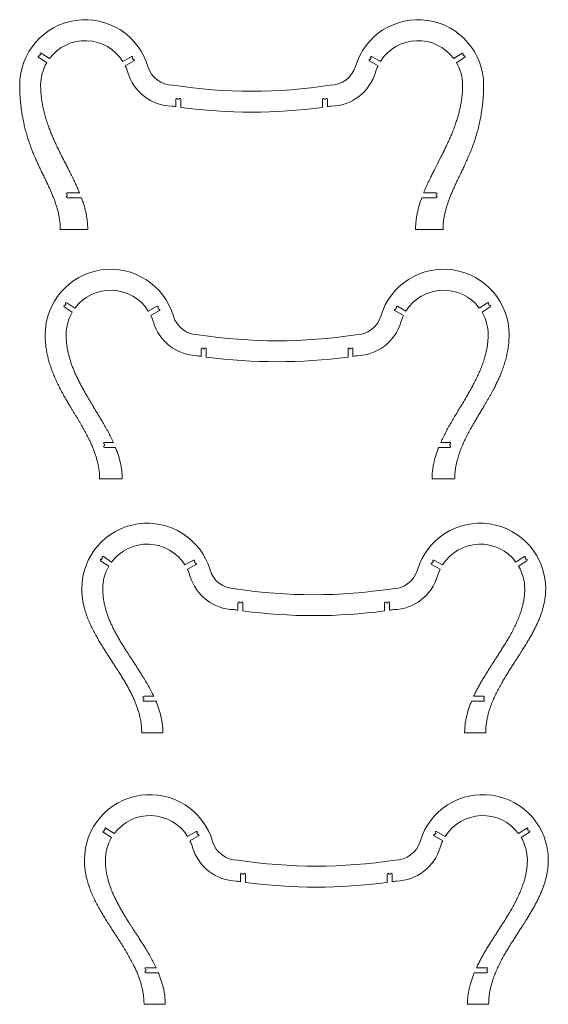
# Model space of a CAD drawing. Header units: millimetres. Extents: x -1732 to 2148, y -3588 to 3891.
# Tile 4 of 4: x 98 to 2115, y 134 to 3891. Entities that reach past the tile are written whole.
import ezdxf

# ---------------------------------------------------------------- set-up
doc = ezdxf.new("R2010")
doc.units = ezdxf.units.MM

msp = doc.modelspace()

# ---------------------------------------------------------------- linework, layer by layer
at = {"color": 7, "linetype": 'Continuous', "lineweight": 15}
for p, q in [((176.7, 3757.9), (173.2, 3752.6)), ((211.5, 3742.4), (180.2, 3763.2)), ((1786.1, 3763.2), (1754.7, 3742.4)), ((1793.1, 3752.6), (1789.6, 3757.9)), ((169.7, 3747.3), (201, 3726.6)), ((524.3, 3749.7), (491.4, 3731.4)), ((500.7, 3714.8), (533.5, 3733.1)), ((530.5, 3738.6), (527.4, 3744.2)), ((1432.7, 3733.1), (1465.5, 3714.8)), ((1438.8, 3744.2), (1435.8, 3738.6)), ((1474.8, 3731.4), (1441.9, 3749.7)), ((1765.2, 3726.6), (1796.6, 3747.3)), ((693.6, 3587.4), (693.6, 3558.5)), ((706.3, 3587.4), (699.9, 3587.4)), ((712.6, 3555.9), (712.6, 3587.4)), ((1253.6, 3587.4), (1253.6, 3555.9)), ((1266.3, 3587.4), (1259.9, 3587.4)), ((1272.6, 3558.5), (1272.6, 3587.4)), ((326.2, 3230.2), (278.5, 3230.2)), ((278.5, 3223.9), (278.5, 3217.5)), ((278.5, 3211.2), (333.6, 3211.2)), ((1632.5, 3211.2), (1687.7, 3211.2)), ((1687.7, 3230.2), (1639.8, 3230.2)), ((1687.7, 3217.5), (1687.7, 3223.9)), ((252.8, 3090.7), (357.4, 3090.7)), ((1608.8, 3090.7), (1713.5, 3090.7)), ((266.9, 2795.1), (298.3, 2774.4)), ((273.9, 2805.7), (270.4, 2800.4)), ((308.7, 2790.2), (277.4, 2811)), ((621.6, 2797.5), (588.7, 2779.2)), ((598, 2762.6), (630.8, 2780.9)), ((627.7, 2786.4), (624.6, 2792)), ((1530, 2780.9), (1562.8, 2762.6)), ((1536.1, 2792), (1533, 2786.4)), ((1572, 2779.2), (1539.2, 2797.5)), ((1883.3, 2811), (1852, 2790.2)), ((1862.5, 2774.4), (1893.8, 2795.1)), ((1890.3, 2800.4), (1886.8, 2805.7)), ((790.9, 2635.2), (790.9, 2606.3)), ((803.5, 2635.2), (797.2, 2635.2)), ((809.9, 2603.7), (809.9, 2635.2)), ((1350.9, 2635.2), (1350.9, 2603.7)), ((1363.5, 2635.2), (1357.2, 2635.2)), ((1369.9, 2606.3), (1369.9, 2635.2)), ((455.3, 2278), (421.3, 2278)), ((421.3, 2271.7), (421.3, 2265.3)), ((421.3, 2259), (463.4, 2259)), ((1697.1, 2259), (1739.4, 2259)), ((1739.4, 2278), (1705.2, 2278)), ((1739.4, 2265.3), (1739.4, 2271.7)), ((402.8, 2138.5), (489.2, 2138.5)), ((1671.6, 2138.5), (1758, 2138.5)), ((448.5, 1821.5), (417.2, 1842.2)), ((2023.1, 1842.2), (1991.7, 1821.5)), ((406.7, 1826.4), (438, 1805.6)), ((413.7, 1837), (410.2, 1831.7)), ((761.3, 1828.8), (728.5, 1810.5)), ((737.7, 1793.9), (770.5, 1812.2)), ((767.5, 1817.7), (764.4, 1823.2)), ((1669.7, 1812.2), (1702.5, 1793.9)), ((1675.8, 1823.2), (1672.8, 1817.7)), ((1711.8, 1810.5), (1678.9, 1828.8)), ((2002.2, 1805.6), (2033.6, 1826.4)), ((2030.1, 1831.7), (2026.6, 1837)), ((930.6, 1666.5), (930.6, 1637.6)), ((943.3, 1666.5), (936.9, 1666.5)), ((949.6, 1634.9), (949.6, 1666.5)), ((1490.6, 1666.5), (1490.6, 1634.9)), ((1503.3, 1666.5), (1496.9, 1666.5)), ((1509.6, 1637.6), (1509.6, 1666.5)), ((609.4, 1309.3), (571.4, 1309.3)), ((571.4, 1302.9), (571.4, 1296.6)), ((571.4, 1290.3), (617.8, 1290.3)), ((1822.1, 1290.3), (1868.8, 1290.3)), ((1868.8, 1309.3), (1830.5, 1309.3)), ((1868.8, 1296.6), (1868.8, 1302.9)), ((563.7, 1169.8), (644.3, 1169.8)), ((1796, 1169.8), (1876.5, 1169.8)), ((416.6, 790.8), (447.9, 770)), ((423.6, 801.3), (420.1, 796.1)), ((458.4, 785.9), (427.1, 806.6)), ((771.3, 793.2), (738.4, 774.9)), ((1721.7, 774.9), (1688.9, 793.2)), ((2033, 806.6), (2001.7, 785.9)), ((2012.2, 770), (2043.5, 790.8)), ((2040, 796.1), (2036.5, 801.3)), ((747.6, 758.3), (780.5, 776.5)), ((777.4, 782.1), (774.3, 787.6)), ((1679.6, 776.5), (1712.5, 758.3)), ((1685.8, 787.6), (1682.7, 782.1)), ((940.6, 630.9), (940.6, 601.9)), ((953.2, 630.9), (946.9, 630.9)), ((959.6, 599.3), (959.6, 630.9)), ((1500.6, 630.9), (1500.6, 599.3)), ((1513.2, 630.9), (1506.9, 630.9)), ((1519.6, 601.9), (1519.6, 630.9)), ((618.5, 273.6), (578.7, 273.6)), ((578.7, 267.3), (578.7, 261)), ((1881.4, 273.6), (1841.3, 273.6)), ((1881.4, 261), (1881.4, 267.3)), ((578.7, 254.6), (626.9, 254.6)), ((1833, 254.6), (1881.4, 254.6)), ((572.4, 134.1), (653.3, 134.1)), ((1806.8, 134.1), (1887.7, 134.1))]:
    msp.add_line(p, q, dxfattribs=at)
for centre, radius, start, end in [((347.7, 3640.7), 250, 16.6015, 180), ((1618.5, 3640.7), 250, 0, 163.3985), ((347.7, 3640.7), 170, 32.2638, 143.2544), ((1618.5, 3640.7), 170, 36.7456, 147.7362), ((178.4, 3760.5), 3.17, 56.4578, 236.4578), ((1787.8, 3760.5), 3.17, 303.5422, 123.5422), ((171.4, 3750), 3.17, 56.4578, 236.4578), ((347.7, 3640.7), 170, 149.6613, 180), ((525.8, 3746.9), 3.17, 299.0603, 119.0603), ((532, 3735.9), 3.17, 299.0603, 119.0603), ((1434.2, 3735.9), 3.17, 60.9397, 240.9397), ((1440.4, 3746.9), 3.17, 60.9397, 240.9397), ((1618.5, 3640.7), 170, 0, 30.3387), ((1794.8, 3750), 3.17, 303.5422, 123.5422), ((347.7, 3640.7), 170, 16.6015, 25.8568), ((683.1, 3740.7), 180, 196.6015, 268.4002), ((683.1, 3740.7), 100, 196.6015, 269.5912), ((1283.1, 3740.7), 100, 270, 343.3985), ((1283.1, 3740.7), 180, 271.5998, 343.3985), ((1618.5, 3640.7), 170, 154.1432, 163.3985), ((682.3, 3630.7), 10, 81.2428, 89.5912), ((983.1, 5583.3), 1965.6, 261.2428, 278.779), ((696.8, 3587.4), 3.17, 0, 180), ((709.4, 3587.4), 3.17, 0, 180), ((1256.8, 3587.4), 3.17, 0, 180), ((1269.4, 3587.4), 3.17, 0, 180), ((983.1, 5583.5), 2045.6, 261.4246, 261.8641), ((983.1, 5583.5), 2045.6, 262.4013, 277.5987), ((983.1, 5583.5), 2045.6, 278.1359, 278.5754), ((278.5, 3227), 3.17, 90, 270), ((278.5, 3214.4), 3.17, 90, 270), ((1687.7, 3227), 3.17, 270, 90), ((1687.7, 3214.4), 3.17, 270, 90), ((445, 2688.5), 250, 16.6015, 180), ((1715.8, 2688.5), 250, 0, 163.3985), ((445, 2688.5), 170, 32.2638, 143.2544), ((1715.8, 2688.5), 170, 36.7456, 147.7362), ((268.7, 2797.8), 3.17, 56.4578, 236.4578), ((275.7, 2808.3), 3.17, 56.4578, 236.4578), ((623.1, 2794.7), 3.17, 299.0603, 119.0603), ((629.3, 2783.7), 3.17, 299.0603, 119.0603), ((1531.5, 2783.7), 3.17, 60.9397, 240.9397), ((1537.6, 2794.7), 3.17, 60.9397, 240.9397), ((1885.1, 2808.3), 3.17, 303.5422, 123.5422), ((1892.1, 2797.8), 3.17, 303.5422, 123.5422), ((445, 2688.5), 170, 149.6613, 180), ((445, 2688.5), 170, 16.6015, 25.8568), ((780.4, 2788.5), 100, 196.6015, 269.5912), ((1380.4, 2788.5), 100, 270, 343.3985), ((1715.8, 2688.5), 170, 154.1432, 163.3985), ((1715.8, 2688.5), 170, 0, 30.3387), ((780.4, 2788.5), 180, 196.6015, 268.4002), ((1380.4, 2788.5), 180, 271.5998, 343.3985), ((779.6, 2678.5), 10, 81.2428, 89.5912), ((1080.4, 4631.1), 1965.6, 261.2428, 278.779), ((794, 2635.2), 3.17, 0, 180), ((806.7, 2635.2), 3.17, 0, 180), ((1354, 2635.2), 3.17, 0, 180), ((1366.7, 2635.2), 3.17, 0, 180), ((1080.4, 4631.3), 2045.6, 261.4246, 261.8641), ((1080.4, 4631.3), 2045.6, 262.4013, 277.5987), ((1080.4, 4631.3), 2045.6, 278.1359, 278.5754), ((421.3, 2274.8), 3.17, 90, 270), ((421.3, 2262.2), 3.17, 90, 270), ((1739.4, 2274.8), 3.17, 270, 90), ((1739.4, 2262.2), 3.17, 270, 90), ((584.7, 1719.8), 250, 16.6015, 180), ((1855.5, 1719.8), 250, 0, 163.3985), ((584.7, 1719.8), 170, 32.2638, 143.2544), ((1855.5, 1719.8), 170, 36.7456, 147.7362), ((415.4, 1839.6), 3.17, 56.4578, 236.4578), ((2024.8, 1839.6), 3.17, 303.5422, 123.5422), ((408.4, 1829), 3.17, 56.4578, 236.4578), ((584.7, 1719.8), 170, 149.6613, 180), ((762.8, 1826), 3.17, 299.0603, 119.0603), ((769, 1814.9), 3.17, 299.0603, 119.0603), ((1671.2, 1814.9), 3.17, 60.9397, 240.9397), ((1677.4, 1826), 3.17, 60.9397, 240.9397), ((1855.5, 1719.8), 170, 0, 30.3387), ((2031.8, 1829), 3.17, 303.5422, 123.5422), ((584.7, 1719.8), 170, 16.6015, 25.8568), ((920.1, 1819.8), 180, 196.6015, 268.4002), ((920.1, 1819.8), 100, 196.6015, 269.5912), ((1520.1, 1819.8), 100, 270, 343.3985), ((1520.1, 1819.8), 180, 271.5998, 343.3985), ((1855.5, 1719.8), 170, 154.1432, 163.3985), ((919.3, 1709.8), 10, 81.2428, 89.5912), ((1220.1, 3662.4), 1965.6, 261.2428, 278.779), ((933.8, 1666.5), 3.17, 0, 180), ((946.4, 1666.5), 3.17, 0, 180), ((1493.8, 1666.5), 3.17, 0, 180), ((1506.4, 1666.5), 3.17, 0, 180), ((1220.1, 3662.6), 2045.6, 261.4246, 261.8641), ((1220.1, 3662.6), 2045.6, 262.4013, 277.5987), ((1220.1, 3662.6), 2045.6, 278.1359, 278.5754), ((571.4, 1306.1), 3.17, 90, 270), ((571.4, 1293.4), 3.17, 90, 270), ((1868.8, 1306.1), 3.17, 270, 90), ((1868.8, 1293.4), 3.17, 270, 90), ((594.7, 684.1), 250, 16.6015, 180), ((1865.5, 684.1), 250, 0, 163.3985), ((594.7, 684.1), 170, 32.2638, 143.2544), ((1865.5, 684.1), 170, 36.7456, 147.7362), ((418.4, 793.4), 3.17, 56.4578, 236.4578), ((425.4, 804), 3.17, 56.4578, 236.4578), ((772.8, 790.4), 3.17, 299.0603, 119.0603), ((1687.3, 790.4), 3.17, 60.9397, 240.9397), ((2034.8, 804), 3.17, 303.5422, 123.5422), ((2041.8, 793.4), 3.17, 303.5422, 123.5422), ((594.7, 684.1), 170, 149.6613, 180), ((594.7, 684.1), 170, 16.6015, 25.8568), ((779, 779.3), 3.17, 299.0603, 119.0603), ((930.1, 784.1), 100, 196.6015, 269.5912), ((1530.1, 784.1), 100, 270, 343.3985), ((1681.2, 779.3), 3.17, 60.9397, 240.9397), ((1865.5, 684.1), 170, 154.1432, 163.3985), ((1865.5, 684.1), 170, 0, 30.3387), ((930.1, 784.1), 180, 196.6015, 268.4002), ((1530.1, 784.1), 180, 271.5998, 343.3985), ((929.3, 674.2), 10, 81.2428, 89.5912), ((1230.1, 2626.8), 1965.6, 261.2428, 278.779), ((1230.1, 2627), 2045.6, 261.4246, 261.8641), ((943.7, 630.9), 3.17, 0, 180), ((956.4, 630.9), 3.17, 0, 180), ((1503.7, 630.9), 3.17, 0, 180), ((1516.4, 630.9), 3.17, 0, 180), ((1230.1, 2627), 2045.6, 278.1359, 278.5754), ((1230.1, 2627), 2045.6, 262.4013, 277.5987), ((578.7, 270.5), 3.17, 90, 270), ((1881.4, 270.5), 3.17, 270, 90), ((578.7, 257.8), 3.17, 90, 270), ((1881.4, 257.8), 3.17, 270, 90)]:
    msp.add_arc(centre, radius, start, end, dxfattribs=at)
for points, knots in [([(97.7, 3640.7), (97.8, 3632.7), (98, 3616.7), (99.4, 3592.7), (101.5, 3568.7), (104.5, 3544.8), (108.4, 3521.1), (112.8, 3498.6), (117.7, 3477.4), (123, 3457.5), (128.9, 3437.8), (135.4, 3418.2), (142.5, 3398.9), (150.1, 3379.7), (157.5, 3362.4), (164.4, 3347.1), (170.6, 3333.5), (175.5, 3323.3), (178.8, 3316.3), (180.6, 3312.7), (182.3, 3309), (184, 3305.6), (185.4, 3302.7), (186.7, 3300), (187.9, 3297.4), (189.3, 3294.6), (190.6, 3291.9), (191.7, 3289.6), (193.1, 3286.8), (194.7, 3283.5), (196.6, 3279.4), (198.6, 3275.3), (200.5, 3271.2), (202.4, 3267.3), (204.3, 3263.3), (206.1, 3259.4), (208.4, 3254.5), (210.9, 3249), (213.8, 3242.6), (216.6, 3236.3), (220.3, 3227.6), (224.9, 3216.6), (230.1, 3203.1), (235, 3189.5), (239.4, 3175.8), (243.6, 3160.8), (247.4, 3144.4), (250.4, 3126.7), (252.4, 3108.7), (252.6, 3096.7), (252.8, 3090.7)], [0, 0, 0, 0, 0.04147, 0.083257, 0.124995, 0.166687, 0.208404, 0.250006, 0.285762, 0.321396, 0.357081, 0.392803, 0.428498, 0.46422, 0.500008, 0.52597, 0.551855, 0.577549, 0.584629, 0.592045, 0.598682, 0.605686, 0.611712, 0.615715, 0.620861, 0.626815, 0.631979, 0.636432, 0.640173, 0.648109, 0.655493, 0.663708, 0.671679, 0.679227, 0.68635, 0.694257, 0.702137, 0.713999, 0.726095, 0.738297, 0.750012, 0.77521, 0.800268, 0.825226, 0.850137, 0.875017, 0.906264, 0.937511, 0.968756, 1, 1, 1, 1]), ([(326.2, 3230.2), (325.9, 3230.9), (323.1, 3237.9), (317.4, 3251), (308.9, 3269.6), (300, 3287.9), (293.4, 3301.2), (289.1, 3309.8), (287.3, 3313.4), (285.5, 3316.8), (283.8, 3320.2), (282.2, 3323.3), (280.7, 3326.2), (279.4, 3328.7), (278.2, 3331), (277.1, 3333.2), (275.9, 3335.5), (274.3, 3338.7), (272.5, 3342.3), (270.5, 3346), (268.7, 3349.7), (266.8, 3353.4), (264.9, 3357), (263.2, 3360.4), (259.3, 3368), (253.3, 3380), (245.2, 3396.4), (237.3, 3412.8), (229.7, 3429.4), (222.4, 3446.2), (215.4, 3463.2), (208.9, 3480.2), (202.5, 3498.4), (196.5, 3517.4), (191, 3537.6), (186.3, 3557.9), (182.5, 3578.7), (179.8, 3599.5), (178, 3620.2), (177.8, 3633.9), (177.7, 3640.7)], [0, 0, 0, 0, 0.005124, 0.051383, 0.09762, 0.143828, 0.189891, 0.199194, 0.208866, 0.217365, 0.225688, 0.234751, 0.241086, 0.247739, 0.254254, 0.258503, 0.264325, 0.271721, 0.282954, 0.291806, 0.300724, 0.310683, 0.320007, 0.328697, 0.336753, 0.378207, 0.419661, 0.461115, 0.502569, 0.544026, 0.585481, 0.627644, 0.668389, 0.716307, 0.763363, 0.810878, 0.858607, 0.906636, 0.953723, 1, 1, 1, 1]), ([(1788.5, 3640.7), (1788.4, 3634.8), (1788.3, 3622.8), (1786.9, 3604.8), (1784.7, 3586.5), (1781.7, 3568.3), (1778, 3550.2), (1773.6, 3532.6), (1768.6, 3514.9), (1762.8, 3497), (1756.2, 3478.3), (1748.7, 3459.3), (1740.8, 3440.4), (1732.7, 3422.5), (1724.8, 3405.5), (1719, 3393.5), (1715.1, 3385.7), (1713.3, 3382.1), (1711.5, 3378.5), (1709.7, 3374.9), (1707.9, 3371.4), (1706.1, 3367.6), (1704, 3363.6), (1701.8, 3359.2), (1699.2, 3354.1), (1696.7, 3349.1), (1693.9, 3343.7), (1691.2, 3338.4), (1688.4, 3332.9), (1685.7, 3327.7), (1681.3, 3318.9), (1675, 3306.6), (1667.9, 3292.2), (1661.5, 3279.1), (1656.1, 3267.5), (1650.7, 3255.8), (1645.6, 3244.1), (1642, 3235.5), (1640.1, 3230.9), (1639.8, 3230.2)], [0, 0, 0, 0, 0.040327, 0.081341, 0.123132, 0.165787, 0.20675, 0.248686, 0.289546, 0.331584, 0.377273, 0.424261, 0.470609, 0.516951, 0.557721, 0.598429, 0.607661, 0.617116, 0.626154, 0.634911, 0.644002, 0.653427, 0.663185, 0.674601, 0.687464, 0.701771, 0.712905, 0.728832, 0.742182, 0.755225, 0.768843, 0.808914, 0.849479, 0.878346, 0.90743, 0.936796, 0.965884, 0.994784, 1, 1, 1, 1]), ([(1713.5, 3090.7), (1713.5, 3095.5), (1713.7, 3105.1), (1715, 3119.4), (1716.9, 3133.7), (1719.6, 3147.9), (1723, 3162.2), (1727, 3176.5), (1731.6, 3190.9), (1736.7, 3205.2), (1742.2, 3219.3), (1748.1, 3233.3), (1754.2, 3247.1), (1760.5, 3260.8), (1767.5, 3275.6), (1775.2, 3291.7), (1783.6, 3309), (1791.9, 3326.4), (1799.9, 3343.5), (1808.4, 3362.4), (1817.1, 3383), (1825.9, 3405.3), (1833.9, 3428), (1841.2, 3450.9), (1847.5, 3474.1), (1853.1, 3497.5), (1857.8, 3521.1), (1861.6, 3544.8), (1864.7, 3568.7), (1866.8, 3592.7), (1868.2, 3616.7), (1868.4, 3632.7), (1868.5, 3640.7)], [0, 0, 0, 0, 0.024951, 0.049895, 0.074868, 0.09989, 0.124991, 0.151139, 0.177302, 0.203482, 0.229713, 0.25599, 0.282416, 0.308528, 0.334324, 0.367147, 0.40147, 0.43436, 0.467102, 0.499998, 0.541801, 0.583421, 0.624997, 0.666743, 0.708297, 0.749996, 0.791598, 0.833316, 0.875005, 0.916747, 0.958539, 1, 1, 1, 1]), ([(357.4, 3090.7), (357.3, 3096.6), (357.1, 3108.3), (355.4, 3125.9), (352.7, 3143.4), (349.1, 3160.6), (344.7, 3177.7), (339.5, 3194.6), (335.6, 3205.6), (333.6, 3211.2)], [0, 0, 0, 0, 0.1429242, 0.285791, 0.4286549, 0.5715032, 0.714341, 0.857178, 1, 1, 1, 1]), ([(1632.5, 3211.2), (1630.5, 3205.6), (1626.6, 3194.6), (1621.5, 3177.7), (1617.1, 3160.6), (1613.5, 3143.3), (1610.8, 3125.9), (1609.1, 3108.3), (1608.9, 3096.6), (1608.8, 3090.7)], [0, 0, 0, 0, 0.142825, 0.285665, 0.428504, 0.571353, 0.714218, 0.857096, 1, 1, 1, 1]), ([(195, 2688.5), (195.1, 2682.3), (195.3, 2669.9), (196.8, 2651.4), (199.3, 2632.9), (202.7, 2614.6), (206.9, 2596.4), (211.9, 2578.6), (217.7, 2560.8), (224.4, 2542.7), (232.2, 2524), (240.8, 2505.1), (250.1, 2486.5), (258.1, 2471.4), (264.4, 2459.9), (269, 2451.7), (273.7, 2443.6), (278.4, 2435.5), (283.1, 2427.5), (287.9, 2419.4), (293.1, 2410.7), (298.9, 2401.1), (305.1, 2390.9), (311.4, 2380.4), (317.6, 2370.2), (323.7, 2359.9), (329.7, 2349.7), (335.9, 2339.1), (342.2, 2328.1), (348.5, 2316.6), (354.6, 2305.1), (360.6, 2293.4), (366.6, 2281.1), (372.5, 2268.1), (378.3, 2254.3), (383.6, 2240.4), (388.4, 2226.3), (393, 2210.9), (397, 2194), (400.3, 2175.6), (402.4, 2157.1), (402.6, 2144.7), (402.8, 2138.5)], [0, 0, 0, 0, 0.031044, 0.062495, 0.093511, 0.124992, 0.155949, 0.18749, 0.21834, 0.249992, 0.284928, 0.31986, 0.354791, 0.389724, 0.405691, 0.421078, 0.437124, 0.452378, 0.468558, 0.48353, 0.499999, 0.519429, 0.54, 0.560001, 0.581028, 0.600373, 0.620315, 0.640426, 0.662204, 0.684138, 0.706274, 0.728209, 0.750009, 0.775146, 0.800194, 0.825177, 0.85011, 0.875016, 0.906264, 0.937511, 0.968756, 1, 1, 1, 1]), ([(455.3, 2278), (452.2, 2284.5), (446.1, 2297.6), (436.2, 2316.8), (425.8, 2335.7), (417.1, 2350.9), (410.2, 2362.6), (405.2, 2371), (400.3, 2379.1), (395.3, 2387.5), (390.2, 2395.8), (385, 2404.3), (380.4, 2412), (376.3, 2418.8), (372.8, 2424.5), (369.4, 2430.2), (366, 2435.8), (362.5, 2441.6), (359.1, 2447.3), (353.8, 2456.4), (346.5, 2469), (337.8, 2484.5), (329.8, 2499.5), (322.3, 2514.1), (315.1, 2528.9), (308.6, 2543.4), (302.6, 2557.7), (297.2, 2571.7), (292.3, 2585.8), (287.9, 2600), (283.8, 2615.8), (280.1, 2632.8), (277.2, 2651.3), (275.3, 2669.9), (275.1, 2682.3), (275, 2688.5)], [0, 0, 0, 0, 0.047735, 0.095398, 0.142807, 0.190192, 0.211903, 0.232684, 0.254679, 0.274583, 0.297449, 0.318836, 0.340482, 0.356823, 0.371413, 0.385041, 0.400416, 0.414913, 0.429418, 0.444475, 0.484965, 0.525512, 0.561711, 0.597898, 0.634079, 0.670249, 0.703366, 0.736395, 0.769354, 0.802263, 0.835138, 0.876861, 0.917572, 0.959094, 1, 1, 1, 1]), ([(1885.8, 2688.5), (1885.7, 2683.6), (1885.6, 2673.6), (1884.3, 2658.8), (1882.4, 2644), (1879.7, 2629.2), (1875.9, 2612.7), (1870.7, 2594.4), (1864, 2574.6), (1856.4, 2555.1), (1848, 2536), (1838.9, 2517.1), (1829.5, 2498.9), (1819.9, 2481.2), (1810.2, 2464), (1800.2, 2447), (1790.1, 2430), (1779.6, 2412.5), (1768.7, 2394.6), (1757.7, 2376.2), (1746.9, 2357.8), (1736.3, 2339.3), (1726.1, 2320.7), (1716.3, 2301.7), (1709.4, 2287.5), (1705.8, 2279.5), (1705.2, 2278)], [0, 0, 0, 0, 0.03261, 0.065683, 0.098545, 0.131316, 0.164848, 0.210925, 0.257011, 0.303112, 0.34923, 0.395373, 0.441546, 0.485067, 0.528593, 0.57213, 0.615701, 0.659425, 0.707243, 0.754286, 0.801292, 0.848273, 0.895244, 0.942201, 0.989145, 1, 1, 1, 1]), ([(1758, 2138.5), (1758.1, 2143.5), (1758.3, 2153.4), (1759.6, 2168.2), (1761.7, 2182.9), (1764.5, 2197.6), (1768.6, 2214), (1774, 2232), (1781.1, 2251.6), (1789.1, 2270.8), (1797.9, 2289.7), (1807.3, 2308.3), (1816, 2324.6), (1823.9, 2338.7), (1830.8, 2350.6), (1837.7, 2362.4), (1843.1, 2371.6), (1847, 2378.1), (1849.4, 2382.1), (1851.4, 2385.4), (1853, 2388), (1854.2, 2390.1), (1855.6, 2392.4), (1857.3, 2395.3), (1859.1, 2398.3), (1860.8, 2401), (1862.4, 2403.7), (1863.9, 2406.2), (1865.6, 2409), (1868.7, 2414.2), (1873.4, 2422), (1879.4, 2432.3), (1885.4, 2442.5), (1891.3, 2452.8), (1897.1, 2463.2), (1902.8, 2473.6), (1909.1, 2485.5), (1915.8, 2498.7), (1922.9, 2513.5), (1929.6, 2528.4), (1936.5, 2545), (1943.4, 2563.4), (1950, 2583.7), (1955.6, 2604.3), (1960, 2625.1), (1963.3, 2646.1), (1965.4, 2667.3), (1965.7, 2681.5), (1965.8, 2688.5)], [0, 0, 0, 0, 0.024963, 0.049916, 0.074892, 0.099911, 0.124993, 0.159922, 0.194856, 0.229801, 0.26476, 0.299738, 0.33474, 0.357701, 0.380858, 0.404175, 0.426603, 0.434721, 0.442184, 0.449892, 0.454126, 0.457722, 0.462283, 0.467809, 0.474356, 0.479786, 0.484133, 0.489719, 0.495055, 0.500004, 0.520786, 0.54042, 0.560158, 0.580371, 0.600192, 0.620163, 0.640243, 0.66769, 0.695132, 0.722572, 0.750014, 0.785779, 0.821606, 0.857416, 0.893088, 0.928704, 0.964528, 1, 1, 1, 1]), ([(489.2, 2138.5), (489.1, 2143.5), (488.9, 2153.4), (487.6, 2168.3), (485.6, 2183.1), (482.8, 2197.8), (479.1, 2212.9), (474.7, 2228.2), (469.4, 2243.7), (465.4, 2253.9), (463.4, 2259)], [0, 0, 0, 0, 0.120526, 0.240815, 0.361286, 0.481957, 0.602924, 0.735254, 0.867602, 1, 1, 1, 1]), ([(1697.1, 2259), (1695.1, 2253.9), (1691.2, 2243.7), (1686, 2228.2), (1681.2, 2211.7), (1677.1, 2194.2), (1674, 2175.8), (1672, 2157.2), (1671.7, 2144.7), (1671.6, 2138.5)], [0, 0, 0, 0, 0.132358, 0.264661, 0.396942, 0.547714, 0.698476, 0.849239, 1, 1, 1, 1]), ([(334.7, 1719.8), (334.8, 1714.8), (335, 1704.7), (336.3, 1689.7), (338.4, 1674.7), (341.2, 1659.8), (345.3, 1643.1), (350.9, 1624.8), (358.1, 1605), (366.4, 1585.5), (375.4, 1566.4), (385.2, 1547.6), (395.1, 1529.9), (405, 1513.1), (414.7, 1497.3), (422.8, 1484.5), (429, 1474.7), (433.5, 1467.8), (437, 1462.4), (439.5, 1458.6), (440.9, 1456.3), (442.4, 1454.1), (443.7, 1452.1), (444.7, 1450.6), (445.6, 1449.2), (446.5, 1447.8), (447.6, 1446.2), (448.8, 1444.2), (450.2, 1442.1), (451.6, 1440), (452.7, 1438.3), (453.6, 1436.9), (454.6, 1435.4), (455.7, 1433.7), (457.2, 1431.4), (459, 1428.6), (461.2, 1425.3), (463.6, 1421.5), (466.2, 1417.6), (469, 1413.3), (471.8, 1409), (477, 1400.8), (484.5, 1388.8), (493.9, 1373.5), (502.7, 1358.7), (510.9, 1344.3), (518.7, 1329.7), (526, 1315.3), (532.6, 1301.1), (538.6, 1287.2), (544.1, 1273.1), (549, 1258.9), (553.7, 1243.2), (557.9, 1226.1), (561.2, 1207.5), (563.3, 1188.7), (563.6, 1176.1), (563.7, 1169.8)], [0, 0, 0, 0, 0.024798, 0.049849, 0.074907, 0.099921, 0.124991, 0.159927, 0.194868, 0.229818, 0.264784, 0.299769, 0.33478, 0.365533, 0.396273, 0.426935, 0.440628, 0.453695, 0.46798, 0.472245, 0.476617, 0.481238, 0.485611, 0.488017, 0.490659, 0.493536, 0.496648, 0.499996, 0.505116, 0.509304, 0.512559, 0.514882, 0.517778, 0.521531, 0.525079, 0.53105, 0.538063, 0.544811, 0.553346, 0.561305, 0.570174, 0.578958, 0.609598, 0.64033, 0.667745, 0.695185, 0.722597, 0.750012, 0.775138, 0.800182, 0.825168, 0.850107, 0.875018, 0.906265, 0.937512, 0.968756, 1, 1, 1, 1]), ([(609.4, 1309.3), (606.2, 1315.9), (599.7, 1329.1), (589.2, 1348.5), (578.2, 1367.5), (567.3, 1385.5), (556.6, 1402.6), (549, 1414.4), (544.1, 1421.9), (541.9, 1425.3), (539.8, 1428.5), (537.7, 1431.8), (535.7, 1434.8), (533.8, 1437.8), (531.6, 1441.1), (529.2, 1444.8), (526.7, 1448.6), (524.3, 1452.4), (521.9, 1455.9), (519.5, 1459.7), (517, 1463.5), (514.4, 1467.5), (511.8, 1471.6), (509, 1475.9), (506.2, 1480.3), (501, 1488.5), (493.4, 1500.4), (484.1, 1515.7), (475.3, 1530.6), (467.2, 1545.1), (459.4, 1559.7), (452.2, 1574.1), (445.6, 1588.3), (439.6, 1602.2), (434.2, 1616.3), (429.3, 1630.6), (424.6, 1646.3), (420.5, 1663.4), (417.2, 1682.1), (415.1, 1700.9), (414.8, 1713.5), (414.7, 1719.8)], [0, 0, 0, 0, 0.047972, 0.096013, 0.143683, 0.191354, 0.233309, 0.274994, 0.283253, 0.291899, 0.300933, 0.308668, 0.317125, 0.324487, 0.332058, 0.342367, 0.353427, 0.361959, 0.371758, 0.381103, 0.391121, 0.401188, 0.412426, 0.422984, 0.434639, 0.44618, 0.4865, 0.526931, 0.562996, 0.599082, 0.635143, 0.671197, 0.70424, 0.737181, 0.770045, 0.802848, 0.835615, 0.876713, 0.917811, 0.958906, 1, 1, 1, 1]), ([(2025.5, 1719.8), (2025.4, 1714.7), (2025.3, 1704.7), (2023.8, 1689.6), (2021.6, 1674.7), (2018.6, 1659.9), (2014.3, 1643.3), (2008.5, 1625), (2000.9, 1605.3), (1992.5, 1585.9), (1983.2, 1566.9), (1973.3, 1548.2), (1963.3, 1530.5), (1953.4, 1513.8), (1943.6, 1498), (1935.6, 1485.2), (1929.3, 1475.5), (1924.9, 1468.5), (1921.2, 1462.8), (1918.3, 1458.3), (1916.2, 1455), (1914, 1451.7), (1911.9, 1448.4), (1909.1, 1444.1), (1905.8, 1439.1), (1902.1, 1433.4), (1898.5, 1427.7), (1894.9, 1422.1), (1891.3, 1416.4), (1887.7, 1410.8), (1881.9, 1401.7), (1874.2, 1389.2), (1864.9, 1373.9), (1856.3, 1359), (1848.2, 1344.5), (1840.4, 1329.9), (1834.6, 1318.1), (1831.4, 1311.2), (1830.5, 1309.3)], [0, 0, 0, 0, 0.032823, 0.065635, 0.098477, 0.13138, 0.164369, 0.2103, 0.256241, 0.302201, 0.348182, 0.39419, 0.440232, 0.48067, 0.521076, 0.561374, 0.579347, 0.596375, 0.615398, 0.623197, 0.631773, 0.640718, 0.64912, 0.657522, 0.673849, 0.688391, 0.701993, 0.717441, 0.731839, 0.746231, 0.761279, 0.801619, 0.842033, 0.878116, 0.914186, 0.950245, 0.986294, 1, 1, 1, 1]), ([(1876.5, 1169.8), (1876.6, 1174.8), (1876.8, 1184.9), (1878.1, 1199.9), (1880.2, 1214.8), (1883.2, 1229.7), (1887.3, 1246.3), (1892.9, 1264.6), (1900.2, 1284.5), (1908.5, 1303.9), (1917.6, 1323), (1927.3, 1341.8), (1937.2, 1359.5), (1947, 1376.3), (1956.7, 1392.1), (1964.7, 1405), (1970.9, 1414.7), (1975.4, 1421.7), (1978.8, 1427.1), (1981.3, 1430.9), (1982.8, 1433.2), (1984.2, 1435.5), (1985.4, 1437.3), (1986.4, 1438.8), (1987.1, 1439.9), (1987.8, 1441), (1988.7, 1442.3), (1989.5, 1443.6), (1990.7, 1445.5), (1992.1, 1447.6), (1993.5, 1449.8), (1994.6, 1451.4), (1995.4, 1452.8), (1996.4, 1454.2), (1997.5, 1455.9), (1998.9, 1458.2), (2000.7, 1460.9), (2002.9, 1464.3), (2005.3, 1468.1), (2007.8, 1472), (2010.6, 1476.3), (2013.4, 1480.7), (2018.6, 1488.9), (2026.1, 1500.8), (2035.4, 1516.1), (2044.2, 1531), (2052.3, 1545.4), (2060.1, 1560), (2067.4, 1574.4), (2074, 1588.6), (2080.1, 1602.5), (2085.6, 1616.5), (2090.6, 1630.8), (2094.9, 1645.2), (2098.7, 1659.9), (2101.7, 1674.7), (2103.9, 1689.7), (2105.3, 1704.7), (2105.4, 1714.8), (2105.5, 1719.8)], [0, 0, 0, 0, 0.024966, 0.049921, 0.074897, 0.099914, 0.12499, 0.159922, 0.194861, 0.22981, 0.264786, 0.299763, 0.334792, 0.365537, 0.39628, 0.426954, 0.440636, 0.453706, 0.467987, 0.472259, 0.476634, 0.481251, 0.48564, 0.487652, 0.489817, 0.492135, 0.494605, 0.497227, 0.500002, 0.505453, 0.509781, 0.512983, 0.51506, 0.517792, 0.521555, 0.525104, 0.531057, 0.538074, 0.544824, 0.553358, 0.561312, 0.570193, 0.578983, 0.609605, 0.640335, 0.66776, 0.695183, 0.722599, 0.750007, 0.775135, 0.800182, 0.825167, 0.850105, 0.875011, 0.900092, 0.925111, 0.950196, 0.975266, 1, 1, 1, 1]), ([(644.3, 1169.8), (644.2, 1174.8), (644, 1184.9), (642.6, 1199.9), (640.5, 1214.9), (637.6, 1229.7), (633.8, 1244.8), (629.2, 1260), (623.9, 1275.2), (619.8, 1285.3), (617.8, 1290.3)], [0, 0, 0, 0, 0.121711, 0.243185, 0.364824, 0.486658, 0.608785, 0.739132, 0.869522, 1, 1, 1, 1]), ([(1822.1, 1290.3), (1820.1, 1285.3), (1816.1, 1275.2), (1810.9, 1259.9), (1806, 1243.6), (1801.7, 1226.1), (1798.5, 1207.5), (1796.4, 1188.7), (1796.1, 1176.1), (1796, 1169.8)], [0, 0, 0, 0, 0.1304339, 0.2607751, 0.3910679, 0.5433057, 0.6955411, 0.8477721, 1, 1, 1, 1]), ([(344.7, 684.1), (344.7, 679.2), (344.9, 669.1), (346.2, 654.1), (348.3, 639.2), (351.1, 624.3), (355.1, 607.6), (360.6, 589.2), (367.8, 569.4), (375.9, 549.9), (384.9, 530.7), (394.6, 512), (404.6, 493.8), (414.9, 476.3), (425.3, 459.2), (435.9, 442.4), (446.8, 425.6), (458, 408.3), (469.5, 390.5), (481.3, 372.3), (492.8, 354.1), (504, 335.8), (514.9, 317.2), (525.2, 298.3), (534, 281), (541.4, 265.4), (547.3, 251.5), (552.8, 237.4), (557.8, 223.2), (562.4, 207.5), (566.6, 190.4), (569.9, 171.8), (572, 153), (572.3, 140.4), (572.4, 134.1)], [0, 0, 0, 0, 0.024799, 0.04985, 0.074751, 0.099614, 0.124992, 0.15993, 0.194872, 0.229823, 0.264789, 0.299774, 0.334785, 0.36778, 0.400788, 0.433792, 0.466831, 0.499997, 0.536197, 0.571897, 0.607541, 0.643186, 0.678792, 0.714415, 0.750011, 0.775138, 0.800183, 0.825169, 0.850106, 0.875018, 0.906265, 0.937512, 0.968756, 1, 1, 1, 1]), ([(618.5, 273.6), (615.3, 280.3), (608.9, 293.5), (598.4, 312.8), (587.4, 331.9), (576.5, 349.9), (565.9, 366.9), (558.2, 378.9), (553.1, 386.8), (550.7, 390.5), (548.3, 394.2), (545.9, 397.9), (543.7, 401.2), (541.3, 405), (538.8, 408.9), (536.1, 412.9), (533.7, 416.7), (531.4, 420.3), (528.9, 424), (526.5, 427.8), (523.9, 431.8), (521.2, 435.9), (518.5, 440.3), (515.7, 444.6), (510.5, 452.8), (503, 464.8), (493.7, 480.1), (485, 495), (476.9, 509.5), (469.1, 524.1), (461.9, 538.5), (455.4, 552.7), (449.4, 566.7), (444, 580.8), (439.1, 595), (434.5, 610.7), (430.4, 627.9), (427.2, 646.5), (425.1, 665.3), (424.8, 677.9), (424.7, 684.1)], [0, 0, 0, 0, 0.047958, 0.095976, 0.14363, 0.191284, 0.233221, 0.274878, 0.284347, 0.294332, 0.304074, 0.313275, 0.322619, 0.330371, 0.342252, 0.353193, 0.361818, 0.371631, 0.380987, 0.391004, 0.401066, 0.412307, 0.422881, 0.434534, 0.446074, 0.486413, 0.526835, 0.562925, 0.599005, 0.635076, 0.671137, 0.704185, 0.737132, 0.770001, 0.802811, 0.835585, 0.876691, 0.917796, 0.958898, 1, 1, 1, 1]), ([(2035.5, 684.1), (2035.4, 679.1), (2035.2, 669.1), (2033.8, 654), (2031.6, 639.1), (2028.6, 624.3), (2024.3, 607.7), (2018.5, 589.4), (2011.1, 569.7), (2002.7, 550.3), (1993.4, 531.3), (1983.6, 512.6), (1973.6, 494.9), (1963.7, 478.2), (1954, 462.3), (1946, 449.5), (1939.8, 439.8), (1935.4, 432.8), (1932.1, 427.8), (1930, 424.5), (1929.2, 423.3), (1928.4, 422.1), (1927.6, 420.8), (1926.7, 419.4), (1926, 418.2), (1925.4, 417.4), (1925, 416.8), (1924.5, 416), (1923.8, 414.9), (1922.8, 413.4), (1921.7, 411.6), (1919.5, 408.2), (1916.5, 403.6), (1912.8, 397.9), (1909.2, 392.2), (1905.5, 386.5), (1901.9, 380.7), (1898.3, 375.1), (1892.6, 366), (1884.8, 353.6), (1875.6, 338.2), (1867, 323.3), (1858.9, 308.8), (1851.2, 294.2), (1845.4, 282.4), (1842.2, 275.5), (1841.3, 273.6)], [0, 0, 0, 0, 0.032828, 0.065647, 0.098495, 0.131405, 0.164398, 0.210338, 0.256288, 0.302256, 0.348247, 0.394257, 0.440323, 0.480751, 0.521179, 0.561484, 0.579465, 0.596515, 0.615512, 0.618678, 0.621751, 0.624983, 0.628371, 0.631916, 0.635619, 0.637301, 0.638385, 0.640393, 0.643322, 0.647173, 0.651946, 0.657641, 0.673207, 0.687563, 0.702125, 0.717589, 0.731984, 0.746369, 0.761424, 0.801768, 0.842187, 0.878275, 0.914351, 0.950417, 0.986472, 1, 1, 1, 1]), ([(1887.7, 134.1), (1887.8, 139.2), (1887.9, 149.2), (1889.3, 164.3), (1891.4, 179.2), (1894.3, 194), (1898.5, 210.7), (1904.1, 228.9), (1911.4, 248.7), (1919.6, 268.2), (1928.7, 287.3), (1938.4, 306), (1948.3, 323.8), (1958.1, 340.5), (1967.7, 356.4), (1975.7, 369.2), (1981.9, 379), (1986.3, 385.9), (1989.8, 391.3), (1992.3, 395.2), (1993.8, 397.5), (1995.2, 399.8), (1996.7, 402), (1998.1, 404.2), (1999.6, 406.6), (2001.5, 409.5), (2003.5, 412.6), (2005.3, 415.4), (2006.9, 418), (2008.6, 420.5), (2010.4, 423.4), (2012.2, 426.2), (2014.1, 429), (2016.3, 432.5), (2018.7, 436.2), (2021.4, 440.6), (2024.2, 444.9), (2029.4, 453.1), (2036.9, 465.1), (2046.1, 480.4), (2054.8, 495.3), (2062.9, 509.7), (2070.7, 524.4), (2077.9, 538.8), (2084.4, 552.9), (2090.4, 566.9), (2095.8, 580.9), (2100.7, 595.2), (2105.1, 609.6), (2108.7, 624.3), (2111.7, 639.1), (2113.8, 654.1), (2115.2, 669.1), (2115.4, 679.2), (2115.5, 684.1)], [0, 0, 0, 0, 0.024966, 0.049921, 0.074896, 0.099914, 0.12499, 0.159922, 0.194862, 0.22981, 0.264785, 0.299762, 0.334791, 0.365534, 0.396276, 0.426944, 0.440623, 0.453672, 0.467985, 0.472324, 0.476788, 0.481525, 0.485865, 0.489874, 0.494587, 0.500003, 0.507096, 0.512452, 0.516564, 0.522413, 0.527794, 0.533116, 0.539061, 0.544782, 0.55332, 0.561306, 0.570183, 0.578967, 0.609599, 0.640331, 0.667757, 0.695182, 0.722599, 0.750009, 0.775134, 0.800181, 0.825166, 0.850103, 0.87501, 0.900088, 0.925108, 0.950193, 0.975263, 1, 1, 1, 1]), ([(653.3, 134.1), (653.2, 139.2), (653.1, 149.2), (651.7, 164.3), (649.6, 179.2), (646.6, 194.1), (642.9, 209.1), (638.3, 224.3), (633, 239.6), (628.9, 249.6), (626.9, 254.6)], [0, 0, 0, 0, 0.1216371, 0.2430391, 0.364605, 0.4863681, 0.6084233, 0.7388947, 0.8694065, 1, 1, 1, 1]), ([(1833, 254.6), (1831, 249.6), (1827, 239.6), (1821.7, 224.3), (1816.8, 207.9), (1812.6, 190.4), (1809.3, 171.8), (1807.2, 153), (1807, 140.4), (1806.8, 134.1)], [0, 0, 0, 0, 0.130551, 0.261016, 0.391433, 0.543579, 0.695724, 0.847864, 1, 1, 1, 1])]:
    msp.add_open_spline(points, degree=3, knots=knots, dxfattribs=at)

doc.saveas('drawing.dxf')
